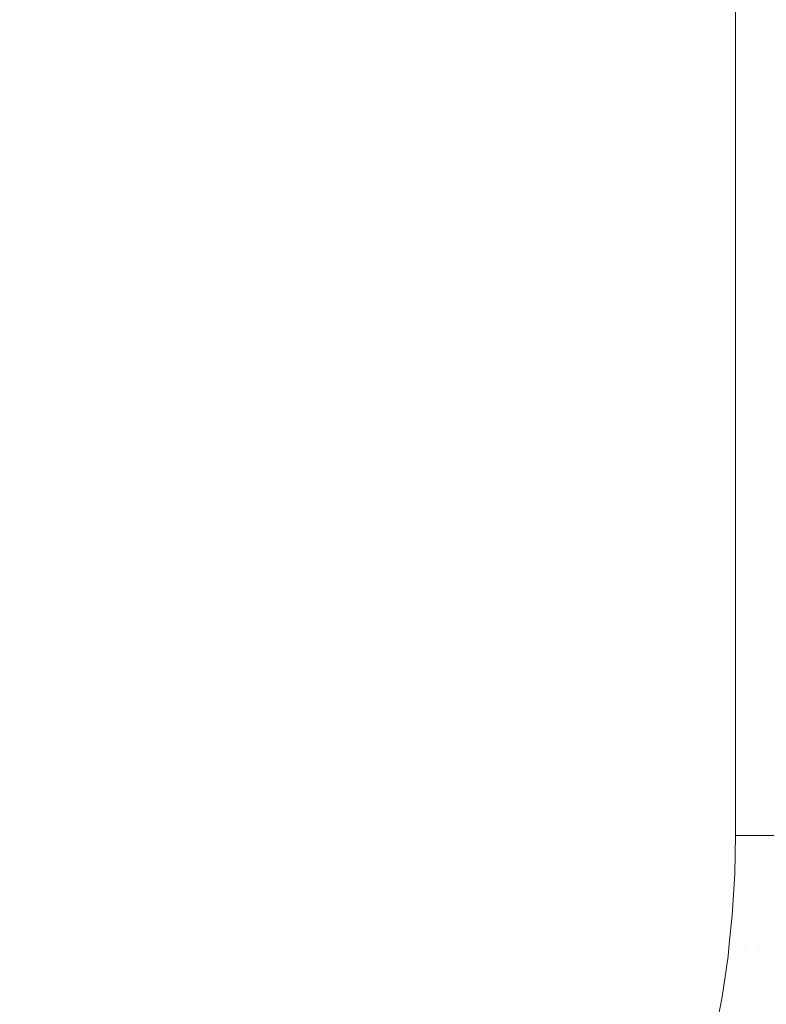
# Model space of a CAD drawing. Header units: centimetres. Extents: x -21.6 to 22.7, y 3.4 to 5.2.
# Tile 232 of 256: x 7.6651 to 7.7566, y 3.8795 to 4.0002. Entities that reach past the tile are written whole.
import ezdxf

# ---------------------------------------------------------------- set-up
doc = ezdxf.new("R2010")
doc.units = ezdxf.units.CM
doc.header["$LTSCALE"] = 2.54
doc.layers.add('Lucido design-1', color=7, linetype='Continuous')

# ---------------------------------------------------------------- blocks, each defined once
blk = doc.blocks.new('Gruppo-4-1')
at = {"color": 7, "linetype": 'Continuous', "lineweight": 9}
blk.add_3dface([(-21.50342, 5.10021, -1872.21551), (-21.50342, 3.50021, -1872.21551), (22.63035, 3.50021, -1872.21551), (22.63035, 5.10021, -1872.21551)], dxfattribs=at)
for points, invisible_edges in [([(-6.62594, 5.10021, -1872.61551), (7.75286, 3.90021, -1872.61551), (7.75277, 3.8955, -1872.61551)], 9), ([(-6.62594, 5.10021, -1872.61551), (7.75286, 5.10021, -1872.61551), (7.75286, 3.90021, -1872.61551)], 8), ([(7.75277, 3.8955, -1872.61551), (7.75246, 3.89043, -1872.61551), (7.7521, 3.88694, -1872.61551), (-6.62594, 5.10021, -1872.61551)], 12), ([(-6.62594, 3.90021, -1872.61551), (-6.62594, 5.10021, -1872.61551), (7.7521, 3.88694, -1872.61551)], 10), ([(22.63035, 5.10021, -1873.01551), (22.63035, 3.50021, -1873.01551), (7.68658, 3.6009, -1873.01551), (7.69526, 3.60179, -1873.01551)], 10), ([(22.63035, 5.10021, -1873.01551), (7.69526, 3.60179, -1873.01551), (7.70079, 3.60259, -1873.01551)], 9), ([(7.70079, 3.60259, -1873.01551), (7.70392, 3.60304, -1873.01551), (22.63035, 5.10021, -1873.01551)], 10), ([(22.63035, 5.10021, -1873.01551), (7.70392, 3.60304, -1873.01551), (7.71256, 3.60467, -1873.01551)], 9), ([(22.63035, 5.10021, -1873.01551), (7.71256, 3.60467, -1873.01551), (7.72118, 3.60666, -1873.01551)], 9), ([(22.63035, 5.10021, -1873.01551), (7.72118, 3.60666, -1873.01551), (7.72978, 3.60904, -1873.01551)], 9), ([(22.63035, 5.10021, -1873.01551), (7.72978, 3.60904, -1873.01551), (7.73835, 3.61179, -1873.01551)], 9), ([(22.63035, 5.10021, -1873.01551), (7.73835, 3.61179, -1873.01551), (7.74689, 3.61493, -1873.01551)], 9), ([(22.63035, 5.10021, -1873.01551), (7.74689, 3.61493, -1873.01551), (7.75539, 3.61846, -1873.01551)], 9), ([(7.75471, 3.90021, -1872.61555), (7.75286, 3.90021, -1872.61551), (7.75286, 5.10021, -1872.61551), (7.75417, 5.10021, -1872.61554)], 8), ([(7.75417, 5.10021, -1872.61554), (7.75557, 5.10021, -1872.61557), (7.75557, 3.90021, -1872.61557), (7.75471, 3.90021, -1872.61555)], 10), ([(22.63035, 5.10021, -1873.01551), (7.75539, 3.61846, -1873.01551), (7.76006, 3.62063, -1873.01551)], 9), ([(7.75557, 5.10021, -1872.61557), (7.75853, 5.10021, -1872.61575), (7.75853, 3.90021, -1872.61575), (7.75657, 3.90021, -1872.61563)], 10), ([(7.75657, 3.90021, -1872.61563), (7.75557, 3.90021, -1872.61557), (7.75557, 5.10021, -1872.61557)], 10), ([(-6.62593, 3.89874, -1872.61551), (-6.62594, 3.90021, -1872.61551), (7.7521, 3.88694, -1872.61551)], 10), ([(7.75471, 3.90021, -1872.61555), (7.75396, 3.88664, -1872.61554), (7.75246, 3.89043, -1872.61551), (7.75277, 3.8955, -1872.61551)], 11), ([(7.75277, 3.8955, -1872.61551), (7.75286, 3.90021, -1872.61551), (7.75471, 3.90021, -1872.61555)], 8), ([(7.75557, 3.90021, -1872.61557), (7.7558, 3.88635, -1872.61561), (7.75396, 3.88664, -1872.61554)], 11), ([(7.75396, 3.88664, -1872.61554), (7.75471, 3.90021, -1872.61555), (7.75557, 3.90021, -1872.61557)], 9), ([(7.75557, 3.90021, -1872.61557), (7.75657, 3.90021, -1872.61563), (7.7558, 3.88635, -1872.61561)], 10), ([(7.75766, 3.88605, -1872.61574), (7.7558, 3.88635, -1872.61561), (7.75657, 3.90021, -1872.61563), (7.75853, 3.90021, -1872.61575)], 11), ([(-6.62541, 3.88901, -1872.61551), (-6.62577, 3.89386, -1872.61551), (-6.62593, 3.89874, -1872.61551), (7.7521, 3.88694, -1872.61551)], 12), ([(7.75396, 3.88664, -1872.61554), (7.7521, 3.88694, -1872.61551), (7.75246, 3.89043, -1872.61551)], 9), ([(7.7521, 3.88694, -1872.61551), (-6.62518, 3.88694, -1872.61551), (-6.62541, 3.88901, -1872.61551)], 9), ([(-6.62518, 3.88694, -1872.61551), (7.75195, 3.8854, -1872.61551), (7.75122, 3.88043, -1872.61551), (7.75029, 3.87554, -1872.61551)], 9), ([(-6.62518, 3.88694, -1872.61551), (7.7521, 3.88694, -1872.61551), (7.75195, 3.8854, -1872.61551)], 9), ([(7.75029, 3.87554, -1872.61551), (7.74917, 3.87075, -1872.61551), (-6.62518, 3.88694, -1872.61551)], 10), ([(7.74917, 3.87075, -1872.61551), (7.74787, 3.86607, -1872.61551), (-6.62518, 3.88694, -1872.61551)], 10), ([(7.74787, 3.86607, -1872.61551), (7.74639, 3.86152, -1872.61551), (-6.62518, 3.88694, -1872.61551)], 10), ([(7.74639, 3.86152, -1872.61551), (7.74475, 3.85711, -1872.61551), (-6.62518, 3.88694, -1872.61551)], 10), ([(7.74475, 3.85711, -1872.61551), (7.74444, 3.8564, -1872.61551), (-6.62518, 3.88694, -1872.61551)], 10), ([(-6.62486, 3.88419, -1872.61551), (-6.62518, 3.88694, -1872.61551), (7.74444, 3.8564, -1872.61551)], 10), ([(7.75029, 3.87554, -1872.61551), (7.75122, 3.88043, -1872.61551), (7.75396, 3.88664, -1872.61554), (7.75131, 3.87159, -1872.61554)], 14), ([(7.75396, 3.88664, -1872.61554), (7.75122, 3.88043, -1872.61551), (7.75195, 3.8854, -1872.61551)], 9), ([(7.75396, 3.88664, -1872.61554), (7.7558, 3.88635, -1872.61561), (7.75309, 3.87096, -1872.61561), (7.75131, 3.87159, -1872.61554)], 15), ([(7.75195, 3.8854, -1872.61551), (7.7521, 3.88694, -1872.61551), (7.75396, 3.88664, -1872.61554)], 10), ([(7.75489, 3.87033, -1872.61574), (7.75309, 3.87096, -1872.61561), (7.7558, 3.88635, -1872.61561), (7.75766, 3.88605, -1872.61574)], 15), ([(7.75766, 3.88605, -1872.61574), (7.75953, 3.88574, -1872.61592), (7.75671, 3.8697, -1872.61592), (7.75489, 3.87033, -1872.61574)], 15), ([(-6.62412, 3.87944, -1872.61551), (-6.62486, 3.88419, -1872.61551), (7.74444, 3.8564, -1872.61551)], 10)]:
    blk.add_3dface(points, dxfattribs=dict(at, invisible_edges=invisible_edges))
blk = doc.blocks.new('Gruppo-5-1')
at = {"color": 7}
blk.add_blockref('Gruppo-4-1', (0, 0), dxfattribs=at)

msp = doc.modelspace()

# ---------------------------------------------------------------- block references
at = {"layer": 'Lucido design-1', "color": 7}
msp.add_blockref('Gruppo-5-1', (0, 0), dxfattribs=at)

doc.saveas('drawing.dxf')
